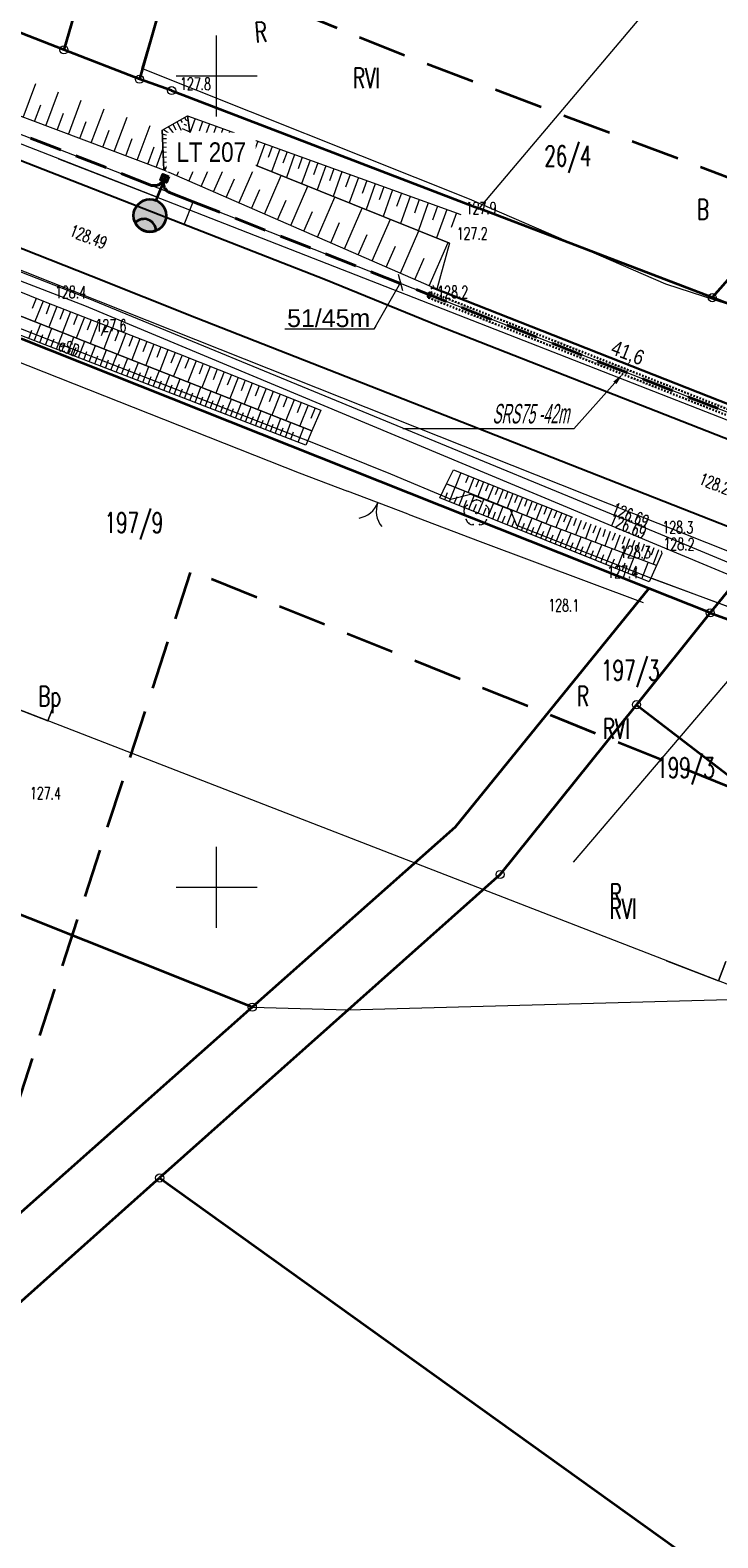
# Model space of a CAD drawing. Header units: metres. Extents: x 6496648 to 6497944, y 5962794 to 5963351.
# Tile 21 of 91: x 6496939 to 6496981, y 5963060 to 5963153. Entities that reach past the tile are written whole.
import ezdxf
from ezdxf import colors
from ezdxf.entities.mleader import LeaderData, LeaderLine
from ezdxf.math import Vec2, Vec3

# ---------------------------------------------------------------- set-up
doc = ezdxf.new("R2010")
doc.units = ezdxf.units.M
doc.header["$MEASUREMENT"] = 0
for name, pattern in [('DASHED', [19.05, 12.7, -6.35]), ('HIDDEN', [0.375, 0.25, -0.125]), ('L_0_04', [1.5, 1, -0.5])]:
    doc.linetypes.add(name, pattern=pattern)
doc.layers.get('0').update_dxf_attribs({"color": 8, "linetype": 'CONTINUOUS', "lineweight": 13})
doc.layers.get('DEFPOINTS').update_dxf_attribs({"linetype": 'CONTINUOUS', "lineweight": 0})
for name, color, linetype, lineweight in [('000_INNE__NIEZYDENTYFIKOWANE_', 8, 'CONTINUOUS', 13), ('209_OPIS_KONTURU_KLASYFIKACYJNEGO', 8, 'CONTINUOUS', 13), ('210_OZNACZENIE_UzYTKU', 8, 'CONTINUOUS', 13), ('211_NR_DZIAlKI', 7, 'CONTINUOUS', 25), ('217_GRANICA_KONTURU_KLASYFIKCYJNEGO', 8, 'CONTINUOUS', 13), ('218_GRANICA_UzYTKU', 8, 'CONTINUOUS', 13), ('219_LINIA_GRANICY', 3, 'CONTINUOUS', 35), ('BRAMA__LINIA_', 8, 'CONTINUOUS', 13), ('brama__linia____symbol', 8, 'CONTINUOUS', 13), ('drzewo_lisciaste__punkt_', 8, 'CONTINUOUS', 13), ('E_proj_opisy_ośw', 1, 'CONTINUOUS', 13), ('E_proj_opisy_ośw.', 7, 'CONTINUOUS', 13), ('E_proj_osłona r.', 140, 'L_0_04', 30), ('E_proj_osłona r. opis_obw. 200', 166, 'CONTINUOUS', 9), ('E_proj_ośw_latarnia', 1, 'CONTINUOUS', 35), ('E_proj_ośw_linia_obw. 200', 1, 'L_0_04', 40), ('JEZDNIA__POWIERZCHNIA_', 8, 'CONTINUOUS', 25), ('OGRODZENIE_TRWAlE__LINIA_', 8, 'CONTINUOUS', 13), ('PRZEWoD_ELEKTROENERGETYCZNY__LINIA_', 1, 'CONTINUOUS', 13), ('PRZEWoD_ELEKTROENERGETYCZNY__LINIA__ATR1', 1, 'CONTINUOUS', 13), ('PRZEWoD_KANALIZACYJNY__LINIA_', 36, 'CONTINUOUS', 13), ('PRZEWoD_TELEKOMUNIKACYJNY__LINIA_', 30, 'CONTINUOUS', 13), ('PRZEWoD_WODOCIaGOWY__LINIA_', 5, 'CONTINUOUS', 13), ('PUNKT_O_OKREsLONEJ_WYSOKOsCI__SIEc_KANALIZACYJNA__ATR2', 36, 'CONTINUOUS', 13), ('PUNKT_O_OKREsLONEJ_WYSOKOsCI__SIEc_WODOCIaGOWA__ATR2', 5, 'CONTINUOUS', 13), ('PUNKT_WYSOKOsCIOWY_NATURALNY_ATR2', 8, 'CONTINUOUS', 13), ('PUNKT_WYSOKOsCIOWY_SZTUCZNY_ATR2', 8, 'CONTINUOUS', 13), ('RURA_OCHRONNA___PRZEWoD_ELEKTROENERGETYCZNY__LINIA_', 1, 'CONTINUOUS', 13), ('siatka', 8, 'CONTINUOUS', 13), ('SKARPA_NIEUMOCNIONA__POWIERZCHNIA_', 8, 'CONTINUOUS', 13), ('ZAKRES', 190, 'L_0_04', 35)]:
    doc.layers.add(name, color=color, linetype=linetype, lineweight=lineweight)
doc.layers.add('E_pomocnicza', color=3, linetype='CONTINUOUS', lineweight=13, plot=False)
doc.styles.add('Andy', font='arial.ttf', dxfattribs={"height": 2})
doc.styles.add('Annotative', font='simplex.shx')
doc.styles.add('Narrow', font='ARIALN.TTF', dxfattribs={"height": 2})
doc.styles.get("Standard").update_dxf_attribs({"font": 'simplex.shx'})
doc.dimstyles.new('wymiary', dxfattribs={"dimtxt": 0.65, "dimasz": 0.25, "dimexe": 0.25, "dimexo": 1, "dimgap": 0.1, "dimtad": 1, "dimzin": 1, "dimtxsty": 'Annotative', "dimblk": 'OBLIQUE', "dimcen": 0.0025, "dimdle": 0.05, "dimadec": 0, "dimazin": 0, "dimtfac": 1, "dimtmove": 0, "dimatfit": 3, "dimldrblk": 'NONE', "dimfxl": 1, "dimarcsym": 0})

# ---------------------------------------------------------------- blocks, each defined once
blk = doc.blocks.new('GRT')
at = {"color": 0, "linetype": 'Continuous', "lineweight": 18}
blk.add_circle((0, 0), 0.5, dxfattribs=at)
blk = doc.blocks.new('GRO')
at = {"color": 0, "linetype": 'Continuous', "lineweight": 13}
blk.add_circle((0, 0), 0.1, dxfattribs=at)
blk = doc.blocks.new('A$C5E955987')
at = {"layer": 'E_proj_ośw_latarnia'}
h = blk.add_hatch(color=7, dxfattribs=at)
h.dxf.hatch_style = 1
h.paths.add_polyline_path([(3.223, 1.824, 1), (3.408, 1.892, 1)], flags=0)
h.paths.add_polyline_path([(3.2, 1.606), (3.567, 1.742), (3.431, 2.111), (3.064, 1.976)])
h.paths.add_polyline_path([(3.223, 1.824, -1), (3.408, 1.892, -1)], flags=16)
h.paths.add_polyline_path([(0.071, 1.38, -0.683546), (0.557, 0.106, 0.679532), (1.952, 1.355, 0.687575)])
h = blk.add_hatch(color=7, dxfattribs=at)
h.dxf.hatch_style = 1
h.paths.add_polyline_path([(3.223, 1.824, 1), (3.408, 1.892, 1)])
blk.add_hatch(color=256, dxfattribs=at).paths.add_polyline_path([(0.071, 1.38, 0.389707), (0.557, 0.106), (0.557, 0.106, 0.683546)])
blk.add_lwpolyline([(3.567, 1.742), (3.2, 1.606), (3.064, 1.976), (3.431, 2.111)], close=True, dxfattribs=at)
blk.add_lwpolyline([(0.071, 1.38, 0.389707), (0.557, 0.106), (0.557, 0.106, 0.683546)], format="xyb", close=True, dxfattribs=at)
at = {"layer": 'E_proj_ośw_latarnia', "flags": 128}
blk.add_lwpolyline([(3.132, 1.791), (1.952, 1.355)], dxfattribs=at)
at = {"layer": 'E_proj_ośw_latarnia'}
for centre, radius in [((1.007, 1.007), 1.007), ((3.315, 1.858), 0.0984)]:
    blk.add_circle(centre, radius, dxfattribs=at)
blk = doc.blocks.new('_Oblique')
at = {"color": 0, "linetype": 'ByBlock', "lineweight": -2}
blk.add_line((-0.5, -0.5), (0.5, 0.5), dxfattribs=at)
blk = doc.blocks.new('*D39')
at = {"layer": 'DEFPOINTS', "color": 0}
for p in [(0, 0), (35.93, -20.92), (36.32, -20.24)]:
    blk.add_point(p, dxfattribs=at)
at = {"layer": 'E_pomocnicza', "color": 0, "lineweight": -2}
for p, q in [((0.35, 0.7), (36.36, -20.27)), ((0.5, 0.86), (0.52, 0.89)), ((36.43, -20.06), (36.45, -20.03))]:
    blk.add_line(p, q, dxfattribs=at)
at = {"layer": 'E_pomocnicza', "color": 0, "lineweight": -2, "xscale": 0.25, "yscale": 0.25, "zscale": 0.25}
for p, rotation in [((0.39, 0.68), 149.787255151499), ((36.32, -20.24), 329.787255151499)]:
    blk.add_blockref('_Oblique', p, dxfattribs=dict(at, rotation=rotation))
at = {"layer": 'E_pomocnicza', "color": 0, "linetype": 'Continuous', "lineweight": 0, "insert": (18.86, -8.92), "char_height": 2, "attachment_point": 5, "rotation": 329.7873, "style": 'Narrow'}
blk.add_mtext('{\\H0.75x;41,6}', dxfattribs=at)
blk = doc.blocks.new('_None')
blk = doc.blocks.new('*U38')
at = {"linetype": 'HIDDEN', "ltscale": 0.2}
for p, q in [((0.15, 0.26), (36.08, -20.66)), ((-0.15, -0.26), (35.78, -21.18))]:
    blk.add_line(p, q, dxfattribs=at)
at = {"linetype": 'DASHED', "ltscale": 0.02}
for centre in [(0, 0), (35.93, -20.92)]:
    blk.add_ellipse(centre, major_axis=(-0.151, -0.259), ratio=0.5, dxfattribs=at)
at = {"layer": 'E_pomocnicza', "color": 4, "lineweight": 0}
dim = blk.add_aligned_dim(p1=(0, 0), p2=(35.93, -20.92), distance=0.78, text='{\\H0.75x;<>}', dimstyle='wymiary', override={"dimtxt": 1.3, "dimtad": 2, "dimdec": 1, "dimlfac": 1, "dimrnd": 0, "dimtxsty": 'Narrow'}, dxfattribs=at)
dim.commit()
dim.dimension.update_dxf_attribs({"geometry": '*D39', "text_midpoint": (18.86, -8.92)})

msp = doc.modelspace()

# ---------------------------------------------------------------- linework, layer by layer
at = {"layer": '000_INNE__NIEZYDENTYFIKOWANE_', "flags": 128}
for points in [[(6496938.08, 5963147.45), (6496938.86, 5963149.53)], [(6496939.47, 5963146.93), (6496940.26, 5963149.02)], [(6496938.77, 5963147.19), (6496939.17, 5963148.23)], [(6496940.87, 5963146.4), (6496941.66, 5963148.5)], [(6496940.17, 5963146.67), (6496940.56, 5963147.71)], [(6496941.57, 5963146.14), (6496941.97, 5963147.19)], [(6496942.27, 5963145.87), (6496943.07, 5963147.98)], [(6496943.69, 5963145.34), (6496944.49, 5963147.46)], [(6496947.54, 5963147.17), (6496947.82, 5963146.66)], [(6496947.78, 5963147.3), (6496947.87, 5963147.14)], [(6496948.03, 5963147.44), (6496948.1, 5963147.3)], [(6496948.1, 5963147.3), (6496948.25, 5963147.23)], [(6496948.68, 5963147.37), (6496948.36, 5963146.48)], [(6496949.14, 5963147.2), (6496948.92, 5963146.59)], [(6496942.98, 5963145.61), (6496943.38, 5963146.67)], [(6496945.1, 5963144.81), (6496945.9, 5963146.95)], [(6496946.66, 5963146.43), (6496947.59, 5963146.14)], [(6496946.72, 5963146.71), (6496947.16, 5963146.42)], [(6496947.02, 5963146.88), (6496947.59, 5963146.14)], [(6496947.3, 5963147.03), (6496947.49, 5963146.69)], [(6496947.64, 5963146.24), (6496948.28, 5963145.95)], [(6496947.75, 5963146.5), (6496948.07, 5963146.36)], [(6496947.87, 5963146.77), (6496948.35, 5963146.56)], [(6496947.99, 5963147.03), (6496948.14, 5963146.96)], [(6496949.56, 5963147.05), (6496949.11, 5963145.82)], [(6496949.97, 5963146.9), (6496949.75, 5963146.28)], [(6496950.39, 5963146.75), (6496949.93, 5963145.49)], [(6496950.81, 5963146.6), (6496950.58, 5963145.96)], [(6496951.23, 5963146.45), (6496950.77, 5963145.15)], [(6496951.66, 5963146.29), (6496951.43, 5963145.64)], [(6496944.4, 5963145.07), (6496944.8, 5963146.14)], [(6496945.76, 5963144.56), (6496946.16, 5963145.63)], [(6496946.27, 5963144.37), (6496946.69, 5963145.48)], [(6496946.67, 5963146.14), (6496947.13, 5963146.14)], [(6496946.68, 5963145.87), (6496947.49, 5963145.9)], [(6496946.69, 5963145.62), (6496947.03, 5963145.63)], [(6496946.7, 5963145.31), (6496947.24, 5963145.33)], [(6496947.29, 5963145.44), (6496947.49, 5963145.36)], [(6496947.41, 5963145.71), (6496947.88, 5963145.5)], [(6496947.52, 5963145.97), (6496947.8, 5963145.85)], [(6496948.3, 5963143.51), (6496949.28, 5963145.75)], [(6496952.1, 5963146.14), (6496951.62, 5963144.81)], [(6496952.54, 5963145.98), (6496952.29, 5963145.31)], [(6496952.98, 5963145.82), (6496952.49, 5963144.46)], [(6496953.43, 5963145.65), (6496953.18, 5963144.97)], [(6496953.89, 5963145.49), (6496953.39, 5963144.1)], [(6496954.35, 5963145.32), (6496954.09, 5963144.62)], [(6496946.71, 5963145), (6496946.91, 5963145.01)], [(6496946.72, 5963144.69), (6496946.96, 5963144.7)], [(6496946.81, 5963144.16), (6496946.9, 5963144.38)], [(6496946.94, 5963144.65), (6496947.09, 5963144.58)], [(6496947.06, 5963144.91), (6496947.17, 5963144.86)], [(6496947.17, 5963145.18), (6496947.48, 5963145.04)], [(6496947.55, 5963143.84), (6496948.03, 5963144.95)], [(6496949.82, 5963142.85), (6496950.82, 5963145.13)], [(6496951.37, 5963142.17), (6496952.39, 5963144.5)], [(6496954.81, 5963145.16), (6496954.3, 5963143.74)], [(6496955.28, 5963144.99), (6496955.03, 5963144.27)], [(6496955.76, 5963144.81), (6496955.24, 5963143.36)], [(6496956.24, 5963144.64), (6496955.98, 5963143.9)], [(6496956.73, 5963144.46), (6496956.2, 5963142.98)], [(6496949.06, 5963143.18), (6496949.55, 5963144.31)], [(6496950.59, 5963142.51), (6496951.1, 5963143.67)], [(6496952.95, 5963141.49), (6496953.99, 5963143.86)], [(6496957.23, 5963144.28), (6496956.95, 5963143.53)], [(6496957.73, 5963144.1), (6496957.18, 5963142.58)], [(6496958.23, 5963143.92), (6496957.95, 5963143.15)], [(6496958.74, 5963143.74), (6496958.18, 5963142.18)], [(6496959.26, 5963143.55), (6496958.97, 5963142.76)], [(6496952.16, 5963141.83), (6496952.67, 5963143.01)], [(6496954.57, 5963140.79), (6496955.62, 5963143.21)], [(6496956.21, 5963140.07), (6496957.28, 5963142.54)], [(6496959.78, 5963143.36), (6496959.21, 5963141.77)], [(6496960.31, 5963143.17), (6496960.02, 5963142.36)], [(6496960.85, 5963142.98), (6496960.26, 5963141.35)], [(6496961.39, 5963142.78), (6496961.09, 5963141.96)], [(6496961.94, 5963142.58), (6496961.33, 5963140.91)], [(6496953.76, 5963141.14), (6496954.28, 5963142.34)], [(6496955.38, 5963140.43), (6496955.91, 5963141.65)], [(6496957.88, 5963139.34), (6496958.98, 5963141.86)], [(6496962.49, 5963142.38), (6496962.19, 5963141.54)], [(6496963.05, 5963142.18), (6496962.44, 5963140.47)], [(6496963.62, 5963141.98), (6496963.31, 5963141.11)], [(6496964.19, 5963141.77), (6496963.56, 5963140.02)], [(6496957.04, 5963139.71), (6496957.58, 5963140.96)], [(6496959.59, 5963138.6), (6496960.71, 5963141.17)], [(6496964.78, 5963141.56), (6496964.46, 5963140.67)], [(6496958.73, 5963138.97), (6496959.29, 5963140.24)], [(6496961.33, 5963137.84), (6496962.47, 5963140.46)], [(6496963.11, 5963137.07), (6496964.27, 5963139.74)], [(6496960.46, 5963138.22), (6496961.02, 5963139.52)], [(6496962.22, 5963137.46), (6496962.79, 5963138.78)], [(6496938.89, 5963136.29), (6496938.63, 5963135.66)], [(6496939.31, 5963136.12), (6496938.8, 5963134.86)], [(6496939.73, 5963135.95), (6496939.49, 5963135.32)], [(6496940.15, 5963135.79), (6496939.66, 5963134.52)], [(6496940.58, 5963135.62), (6496940.33, 5963134.99)], [(6496941, 5963135.46), (6496940.51, 5963134.19)], [(6496941.42, 5963135.3), (6496941.18, 5963134.66)], [(6496941.85, 5963135.13), (6496941.35, 5963133.85)], [(6496938.42, 5963133.82), (6496938.62, 5963134.33)], [(6496938.76, 5963133.68), (6496939.16, 5963134.72)], [(6496939.45, 5963133.42), (6496939.84, 5963134.45)], [(6496940.13, 5963133.16), (6496940.52, 5963134.18)], [(6496942.27, 5963134.97), (6496942.03, 5963134.33)], [(6496942.7, 5963134.8), (6496942.2, 5963133.52)], [(6496943.13, 5963134.64), (6496942.88, 5963133.99)], [(6496943.55, 5963134.47), (6496943.06, 5963133.18)], [(6496943.98, 5963134.3), (6496943.73, 5963133.66)], [(6496944.41, 5963134.14), (6496943.91, 5963132.85)], [(6496939.11, 5963133.55), (6496939.3, 5963134.07)], [(6496939.79, 5963133.29), (6496939.99, 5963133.8)], [(6496940.47, 5963133.03), (6496940.67, 5963133.54)], [(6496940.81, 5963132.9), (6496941.2, 5963133.91)], [(6496941.15, 5963132.77), (6496941.34, 5963133.27)], [(6496941.48, 5963132.64), (6496941.87, 5963133.65)], [(6496942.15, 5963132.38), (6496942.54, 5963133.39)], [(6496944.84, 5963133.97), (6496944.59, 5963133.32)], [(6496945.27, 5963133.8), (6496944.77, 5963132.51)], [(6496945.7, 5963133.64), (6496945.45, 5963132.99)], [(6496946.14, 5963133.47), (6496945.63, 5963132.17)], [(6496946.57, 5963133.3), (6496946.32, 5963132.65)], [(6496941.82, 5963132.51), (6496942.01, 5963133.01)], [(6496942.49, 5963132.25), (6496942.68, 5963132.75)], [(6496942.82, 5963132.12), (6496943.21, 5963133.12)], [(6496943.15, 5963132), (6496943.34, 5963132.5)], [(6496943.48, 5963131.87), (6496943.87, 5963132.86)], [(6496944.14, 5963131.62), (6496944.53, 5963132.61)], [(6496944.8, 5963131.36), (6496945.18, 5963132.35)], [(6496947, 5963133.13), (6496946.5, 5963131.83)], [(6496947.44, 5963132.96), (6496947.18, 5963132.31)], [(6496947.87, 5963132.79), (6496947.35, 5963131.49)], [(6496948.31, 5963132.62), (6496948.05, 5963131.97)], [(6496948.74, 5963132.45), (6496948.22, 5963131.15)], [(6496949.17, 5963132.28), (6496948.92, 5963131.63)], [(6496943.82, 5963131.74), (6496944.01, 5963132.24)], [(6496944.47, 5963131.49), (6496944.66, 5963131.98)], [(6496945.13, 5963131.24), (6496945.32, 5963131.73)], [(6496945.45, 5963131.11), (6496945.83, 5963132.09)], [(6496945.78, 5963130.99), (6496945.97, 5963131.47)], [(6496946.1, 5963130.86), (6496946.48, 5963131.84)], [(6496946.75, 5963130.61), (6496947.12, 5963131.58)], [(6496949.61, 5963132.1), (6496949.09, 5963130.81)], [(6496950.04, 5963131.93), (6496949.78, 5963131.28)], [(6496950.47, 5963131.76), (6496949.96, 5963130.46)], [(6496950.91, 5963131.59), (6496950.65, 5963130.94)], [(6496951.34, 5963131.42), (6496950.82, 5963130.12)], [(6496946.43, 5963130.74), (6496946.61, 5963131.22)], [(6496947.07, 5963130.49), (6496947.26, 5963130.97)], [(6496947.39, 5963130.37), (6496947.76, 5963131.33)], [(6496947.71, 5963130.24), (6496947.9, 5963130.72)], [(6496948.03, 5963130.12), (6496948.4, 5963131.08)], [(6496948.35, 5963130), (6496948.53, 5963130.48)], [(6496948.67, 5963129.88), (6496949.03, 5963130.83)], [(6496949.3, 5963129.63), (6496949.66, 5963130.58)], [(6496951.77, 5963131.25), (6496951.51, 5963130.6)], [(6496952.2, 5963131.07), (6496951.69, 5963129.78)], [(6496952.63, 5963130.9), (6496952.38, 5963130.26)], [(6496953.06, 5963130.73), (6496952.55, 5963129.44)], [(6496953.49, 5963130.56), (6496953.24, 5963129.92)], [(6496948.98, 5963129.76), (6496949.16, 5963130.23)], [(6496949.61, 5963129.51), (6496949.79, 5963129.99)], [(6496949.92, 5963129.39), (6496950.29, 5963130.33)], [(6496950.24, 5963129.27), (6496950.42, 5963129.74)], [(6496950.55, 5963129.15), (6496950.91, 5963130.09)], [(6496950.86, 5963129.03), (6496951.04, 5963129.5)], [(6496951.17, 5963128.91), (6496951.53, 5963129.85)], [(6496951.79, 5963128.68), (6496952.14, 5963129.6)], [(6496953.92, 5963130.39), (6496953.41, 5963129.1)], [(6496954.35, 5963130.22), (6496954.1, 5963129.58)], [(6496954.78, 5963130.05), (6496954.27, 5963128.76)], [(6496955.21, 5963129.88), (6496954.96, 5963129.24)], [(6496955.64, 5963129.71), (6496955.13, 5963128.43)], [(6496956.07, 5963129.54), (6496955.81, 5963128.9)], [(6496951.48, 5963128.8), (6496951.66, 5963129.26)], [(6496952.09, 5963128.56), (6496952.27, 5963129.02)], [(6496952.4, 5963128.44), (6496952.75, 5963129.36)], [(6496952.71, 5963128.32), (6496952.88, 5963128.78)], [(6496953.01, 5963128.21), (6496953.36, 5963129.12)], [(6496953.62, 5963127.97), (6496953.97, 5963128.88)], [(6496954.24, 5963127.74), (6496954.58, 5963128.64)], [(6496953.32, 5963128.09), (6496953.49, 5963128.55)], [(6496953.92, 5963127.86), (6496954.1, 5963128.31)], [(6496954.58, 5963127.61), (6496954.75, 5963128.06)], [(6496955.03, 5963127.43), (6496955.38, 5963128.33)], [(6496965.06, 5963125.54), (6496964.71, 5963124.66)], [(6496965.52, 5963125.36), (6496965.34, 5963124.92)], [(6496965.85, 5963125.23), (6496965.5, 5963124.34)], [(6496966.16, 5963125.11), (6496965.98, 5963124.66)], [(6496966.46, 5963124.99), (6496966.11, 5963124.09)], [(6496966.76, 5963124.87), (6496966.58, 5963124.42)], [(6496963.76, 5963124.01), (6496963.82, 5963124.15)], [(6496964.06, 5963123.89), (6496964.24, 5963124.33)], [(6496964.35, 5963123.77), (6496964.71, 5963124.66)], [(6496964.65, 5963123.65), (6496964.83, 5963124.09)], [(6496964.95, 5963123.53), (6496965.3, 5963124.42)], [(6496965.54, 5963123.29), (6496965.9, 5963124.18)], [(6496966.13, 5963123.05), (6496966.49, 5963123.94)], [(6496967.06, 5963124.75), (6496966.7, 5963123.86)], [(6496967.36, 5963124.63), (6496967.18, 5963124.18)], [(6496967.66, 5963124.51), (6496967.3, 5963123.62)], [(6496967.95, 5963124.39), (6496967.78, 5963123.94)], [(6496968.25, 5963124.27), (6496967.9, 5963123.37)], [(6496968.55, 5963124.15), (6496968.37, 5963123.7)], [(6496968.85, 5963124.04), (6496968.49, 5963123.13)], [(6496969.15, 5963123.92), (6496968.97, 5963123.46)], [(6496965.24, 5963123.41), (6496965.42, 5963123.85)], [(6496965.84, 5963123.17), (6496966.01, 5963123.62)], [(6496966.43, 5963122.93), (6496966.61, 5963123.38)], [(6496966.72, 5963122.81), (6496967.08, 5963123.7)], [(6496967.02, 5963122.7), (6496967.2, 5963123.14)], [(6496967.32, 5963122.58), (6496967.67, 5963123.46)], [(6496967.91, 5963122.34), (6496968.26, 5963123.23)], [(6496968.5, 5963122.1), (6496968.86, 5963122.99)], [(6496969.46, 5963123.8), (6496969.1, 5963122.89)], [(6496969.76, 5963123.68), (6496969.58, 5963123.22)], [(6496970.06, 5963123.56), (6496969.7, 5963122.65)], [(6496970.36, 5963123.44), (6496970.18, 5963122.98)], [(6496970.66, 5963123.31), (6496970.3, 5963122.41)], [(6496970.97, 5963123.19), (6496970.78, 5963122.74)], [(6496971.27, 5963123.07), (6496970.91, 5963122.17)], [(6496967.61, 5963122.46), (6496967.79, 5963122.9)], [(6496968.2, 5963122.22), (6496968.38, 5963122.66)], [(6496968.79, 5963121.98), (6496968.97, 5963122.43)], [(6496969.09, 5963121.86), (6496969.45, 5963122.75)], [(6496969.39, 5963121.74), (6496969.56, 5963122.19)], [(6496969.68, 5963121.63), (6496970.04, 5963122.51)], [(6496970.27, 5963121.39), (6496970.63, 5963122.27)], [(6496970.87, 5963121.15), (6496971.23, 5963122.05)], [(6496971.57, 5963122.95), (6496971.39, 5963122.5)], [(6496971.87, 5963122.83), (6496971.51, 5963121.94)], [(6496972.17, 5963122.72), (6496972, 5963122.27)], [(6496972.47, 5963122.61), (6496972.13, 5963121.71)], [(6496972.77, 5963122.49), (6496972.6, 5963122.04)], [(6496973.07, 5963122.38), (6496972.73, 5963121.48)], [(6496973.37, 5963122.27), (6496973.2, 5963121.82)], [(6496973.67, 5963122.15), (6496973.33, 5963121.26)], [(6496969.98, 5963121.51), (6496970.16, 5963121.95)], [(6496970.57, 5963121.27), (6496970.75, 5963121.71)], [(6496971.18, 5963121.02), (6496971.36, 5963121.48)], [(6496971.48, 5963120.9), (6496971.85, 5963121.82)], [(6496971.79, 5963120.78), (6496971.97, 5963121.24)], [(6496972.1, 5963120.65), (6496972.47, 5963121.58)], [(6496972.72, 5963120.4), (6496973.1, 5963121.34)], [(6496973.96, 5963122.04), (6496973.8, 5963121.59)], [(6496974.26, 5963121.93), (6496973.93, 5963121.03)], [(6496974.56, 5963121.82), (6496974.39, 5963121.37)], [(6496974.86, 5963121.7), (6496974.52, 5963120.81)], [(6496975.16, 5963121.59), (6496974.99, 5963121.14)], [(6496975.46, 5963121.48), (6496975.12, 5963120.58)], [(6496975.76, 5963121.37), (6496975.59, 5963120.92)], [(6496976.05, 5963121.25), (6496975.72, 5963120.36)], [(6496976.35, 5963121.14), (6496976.18, 5963120.69)], [(6496972.41, 5963120.53), (6496972.6, 5963121)], [(6496973.04, 5963120.28), (6496973.23, 5963120.75)], [(6496973.36, 5963120.15), (6496973.74, 5963121.1)], [(6496973.68, 5963120.02), (6496973.87, 5963120.5)], [(6496974, 5963119.89), (6496974.39, 5963120.86)], [(6496974.33, 5963119.76), (6496974.53, 5963120.24)], [(6496974.66, 5963119.62), (6496975.06, 5963120.61)], [(6496975.34, 5963119.35), (6496975.74, 5963120.35)], [(6496976.65, 5963121.03), (6496976.31, 5963120.13)], [(6496976.95, 5963120.92), (6496976.78, 5963120.47)], [(6496977.24, 5963120.8), (6496976.91, 5963119.91)], [(6496974.99, 5963119.49), (6496975.19, 5963119.99)], [(6496975.71, 5963119.2), (6496975.91, 5963119.71)], [(6496976.2, 5963119.01), (6496976.61, 5963120.02)]]:
    msp.add_lwpolyline(points, dxfattribs=at)
at = {"layer": '217_GRANICA_KONTURU_KLASYFIKCYJNEGO', "flags": 128}
for points in [[(6496952.08, 5963191.05), (6496940.59, 5963151.61)], [(6496845.62, 5963188.72), (6496940.59, 5963151.61)], [(6496950.43, 5963167.95), (6496945.25, 5963149.8)], [(6496966.19, 5963141.84), (6496978.29, 5963156.17)], [(6496940.59, 5963151.61), (6496945.25, 5963149.8)], [(6496945.25, 5963149.8), (6496947.23, 5963149.1)], [(6496947.23, 5963149.1), (6496966.19, 5963141.84)], [(6496976.65, 5963118.41), (6496964.71, 5963103.71)], [(6496980.42, 5963116.91), (6496976.65, 5963118.41)], [(6496975.88, 5963111.25), (6496980.42, 5963116.91)], [(6497041.24, 5963094.69), (6496980.42, 5963116.91)], [(6496967.48, 5963100.79), (6496975.88, 5963111.25)], [(6496994.25, 5963097.15), (6496975.88, 5963111.25)], [(6496964.71, 5963103.71), (6496952.2, 5963092.61)], [(6496958.11, 5963092.44), (6496967.48, 5963100.79)], [(6496958.11, 5963092.44), (6496991.4, 5963093.34)], [(6496952.2, 5963092.61), (6496958.11, 5963092.44)]]:
    msp.add_lwpolyline(points, dxfattribs=at)
at = {"layer": '218_GRANICA_UzYTKU', "flags": 128}
for points in [[(6496952.08, 5963191.05), (6496940.59, 5963151.61)], [(6496940.59, 5963151.61), (6496845.62, 5963188.72)], [(6496950.43, 5963167.95), (6496945.25, 5963149.8)], [(6496980.55, 5963136.34), (6497002.05, 5963160.62)], [(6496966.19, 5963141.84), (6496978.29, 5963156.17)], [(6496940.59, 5963151.61), (6496945.25, 5963149.8)], [(6496945.25, 5963149.8), (6496947.23, 5963149.1)], [(6496947.23, 5963149.1), (6496966.19, 5963141.84)], [(6496966.19, 5963141.84), (6496980.55, 5963136.34)], [(6496980.55, 5963136.34), (6496992.47, 5963131.65)], [(6496976.65, 5963118.41), (6496937.95, 5963133.79)], [(6496992.47, 5963131.65), (6496980.42, 5963116.91)], [(6496964.71, 5963103.71), (6496976.65, 5963118.41)], [(6496980.42, 5963116.91), (6496976.65, 5963118.41)], [(6496975.88, 5963111.25), (6496980.42, 5963116.91)], [(6496980.42, 5963116.91), (6497041.24, 5963094.69)], [(6496967.48, 5963100.79), (6496975.88, 5963111.25)], [(6496994.25, 5963097.15), (6496975.88, 5963111.25)], [(6496952.2, 5963092.61), (6496964.71, 5963103.71)], [(6496958.11, 5963092.44), (6496967.48, 5963100.79)], [(6496952.2, 5963092.61), (6496935.02, 5963099.44)], [(6496958.11, 5963092.44), (6496991.4, 5963093.34)], [(6496922.41, 5963066.18), (6496952.2, 5963092.61)], [(6496952.2, 5963092.61), (6496958.11, 5963092.44)]]:
    msp.add_lwpolyline(points, dxfattribs=at)
at = {"layer": '219_LINIA_GRANICY', "flags": 128}
for points in [[(6496952.08, 5963191.05), (6496940.59, 5963151.61)], [(6496940.59, 5963151.61), (6496845.62, 5963188.72)], [(6496950.43, 5963167.95), (6496945.25, 5963149.8)], [(6497002.05, 5963160.62), (6496980.55, 5963136.34)], [(6496945.25, 5963149.8), (6496940.59, 5963151.61)], [(6496947.23, 5963149.1), (6496945.25, 5963149.8)], [(6496947.23, 5963149.1), (6496966.19, 5963141.84)], [(6496980.55, 5963136.34), (6496966.19, 5963141.84)], [(6496992.47, 5963131.65), (6496980.55, 5963136.34)], [(6496976.65, 5963118.41), (6496937.95, 5963133.79)], [(6496992.47, 5963131.65), (6496980.42, 5963116.91)], [(6496976.65, 5963118.41), (6496964.71, 5963103.71)], [(6496980.42, 5963116.91), (6496976.65, 5963118.41)], [(6496980.42, 5963116.91), (6496975.88, 5963111.25)], [(6496980.42, 5963116.91), (6497041.24, 5963094.69)], [(6496967.48, 5963100.79), (6496975.88, 5963111.25)], [(6496975.88, 5963111.25), (6496994.25, 5963097.15)], [(6496964.71, 5963103.71), (6496952.2, 5963092.61)], [(6496967.48, 5963100.79), (6496946.49, 5963082.08)], [(6496952.2, 5963092.61), (6496935.02, 5963099.44)], [(6496952.2, 5963092.61), (6496922.41, 5963066.18)], [(6496928.37, 5963065.93), (6496946.49, 5963082.08)], [(6496946.49, 5963082.08), (6497001.2, 5963042.85)]]:
    msp.add_lwpolyline(points, dxfattribs=at)
at = {"layer": 'BRAMA__LINIA_', "flags": 128}
msp.add_lwpolyline([(6496961.81, 5963123), (6496958.07, 5963124.41)], dxfattribs=at)
at = {"layer": 'brama__linia____symbol'}
for centre, radius, start, end in [((6496958.545, 5963124.226), 1.488, 279.07719, 339.52393), ((6496961.35, 5963123.178), 1.507, 159.52855, 219.25668)]:
    msp.add_arc(centre, radius, start, end, dxfattribs=at)
at = {"layer": 'DEFPOINTS', "linetype": 'Continuous'}
for points in [[(6497088.043, 5963087.571), (6497060.045, 5963098.826), (6497042.297, 5963105.911), (6497018.375, 5963115.111), (6496987.875, 5963126.752), (6496948.56, 5963142.251), (6496913.72, 5963155.871), (6496877.688, 5963170.071), (6496842.01, 5963184.196), (6496806.205, 5963198.271), (6496777.12, 5963209.766), (6496767.44, 5963213.646), (6496738.46, 5963225.696), (6496718.82, 5963233.986)], [(6497071.639, 5963093.954), (6497024.971, 5963111.9), (6497028.163, 5963110.672), (6497028.625, 5963111.871), (6497028.163, 5963110.672), (6496981.543, 5963128.742), (6496986.835, 5963126.691), (6496987.225, 5963127.696), (6496986.835, 5963126.691), (6496940.267, 5963144.895), (6496946.338, 5963142.526), (6496946.539, 5963143.041), (6496946.338, 5963142.526), (6496899.759, 5963160.703), (6496900.187, 5963161.782), (6496899.765, 5963160.7), (6496853.189, 5963178.884), (6496853.577, 5963180.128), (6496853.189, 5963178.884), (6496806.7, 5963197.289), (6496807.198, 5963198.562), (6496806.7, 5963197.289), (6496760.21, 5963215.694)], [(6496948.01, 5963140.855), (6496948.56, 5963142.251)]]:
    msp.add_lwpolyline(points, dxfattribs=at)
at = {"layer": 'drzewo_lisciaste__punkt_'}
msp.add_circle((6496966.02, 5963123.07), 0.05, dxfattribs=at)
for centre, radius, start, end in [((6496965.672, 5963123.181), 0.434, 123.27243, 198.50341), ((6496966.031, 5963123.512), 0.358, 45.26844, 135.31879), ((6496966.404, 5963123.185), 0.399, 337.53997, 59.01454), ((6496965.819, 5963122.792), 0.458, 197.17436, 269.1281), ((6496966.242, 5963122.738), 0.402, 266.09361, 347.43496)]:
    msp.add_arc(centre, radius, start, end, dxfattribs=at)
for p in [(6496965.26, 5963123.32), (6496965.27, 5963123.05), (6496965.44, 5963123.54), (6496965.77, 5963123.78), (6496966.03, 5963123.87), (6496966.29, 5963123.77), (6496966.61, 5963123.53), (6496966.77, 5963123.03), (6496966.78, 5963123.31), (6496965.39, 5963122.66), (6496965.54, 5963122.43), (6496965.81, 5963122.35), (6496966.21, 5963122.35), (6496966.48, 5963122.42), (6496966.64, 5963122.65)]:
    msp.add_point(p, dxfattribs=at)
at = {"layer": 'E_proj_ośw_linia_obw. 200', "ltscale": 2}
msp.add_lwpolyline([(6497071.239, 5963094.326), (6497060.045, 5963098.826), (6497042.297, 5963105.911), (6497028.884, 5963111.069, -0.436423), (6497028.644, 5963111.906, -0.355927), (6497027.873, 5963111.458), (6497018.375, 5963115.111), (6496987.875, 5963126.752), (6496987.394, 5963126.942, -0.383314), (6496987.246, 5963127.748, -0.370216), (6496986.491, 5963127.298), (6496948.56, 5963142.251), (6496947.093, 5963142.824, -0.414508), (6496946.793, 5963143.688, -0.376233), (6496945.981, 5963143.259), (6496913.72, 5963155.871)], format="xyb", dxfattribs=at)
at = {"layer": 'JEZDNIA__POWIERZCHNIA_', "flags": 128}
for points in [[(6496776.57, 5963208.37), (6496797.13, 5963200.25), (6496814.18, 5963193.5), (6496831.73, 5963186.64), (6496851.19, 5963178.96), (6496866.74, 5963172.85), (6496887.54, 5963164.51), (6496902.22, 5963158.75), (6496924.12, 5963150.2), (6496939.31, 5963144.25), (6496956.71, 5963137.46), (6496963.66, 5963134.63), (6496985.92, 5963125.89), (6497006.61, 5963118.04), (6497029.04, 5963109.39), (6497048.07, 5963102.09), (6497070.92, 5963092.77)], [(6497075.74, 5963084.32), (6497062.13, 5963090.14), (6497047.96, 5963096.06), (6497035.7, 5963100.87), (6497020.46, 5963106.95), (6497003.68, 5963113.39), (6496985.62, 5963120.62), (6496966.64, 5963128.06), (6496948.76, 5963135.08), (6496942.28, 5963137.67), (6496921.39, 5963145.9), (6496908.94, 5963150.72), (6496894.1, 5963156.52), (6496884.28, 5963160.3), (6496877.57, 5963162.92), (6496867.92, 5963166.7), (6496856.35, 5963171.3), (6496837.67, 5963178.7), (6496823.99, 5963184.14), (6496806.35, 5963190.97), (6496790.77, 5963197.18), (6496774.9, 5963203.5)]]:
    msp.add_lwpolyline(points, dxfattribs=at)
at = {"layer": 'OGRODZENIE_TRWAlE__LINIA_', "flags": 128}
for points in [[(6496965.59, 5963142.41), (6496945.4, 5963150.46), (6496957.19, 5963190.36)], [(6496977.68, 5963137.17), (6496965.59, 5963142.41)], [(6496923.94, 5963137.92), (6496928.28, 5963136.2), (6496937.49, 5963132.5), (6496955.08, 5963125.54), (6496958.07, 5963124.41)], [(6496993.03, 5963131.49), (6496982.32, 5963135.67), (6496977.68, 5963137.17)], [(6496961.81, 5963123), (6496966.24, 5963121.3), (6496976.3, 5963117.54)], [(6496971.99, 5963101.55), (6496983.53, 5963115.06), (6496984.17, 5963115.85)]]:
    msp.add_lwpolyline(points, dxfattribs=at)
at = {"layer": 'PRZEWoD_ELEKTROENERGETYCZNY__LINIA_', "flags": 128}
msp.add_lwpolyline([(6496929.27, 5963137.85), (6496932.38, 5963136.6), (6496940.02, 5963133.62), (6496948.77, 5963130.21), (6496956.17, 5963127.31), (6496960.72, 5963125.47), (6496964.44, 5963123.92), (6496965.65, 5963124.22), (6496968.09, 5963123.29), (6496968.48, 5963122.32), (6496976.84, 5963119.03), (6496983.09, 5963116.72), (6496987.43, 5963115.09), (6496993.42, 5963112.8), (6497002.87, 5963109.24), (6497010.66, 5963106.33), (6497023.83, 5963101.48), (6497035.2, 5963097.32), (6497048.25, 5963092.11), (6497058.85, 5963087.86), (6497065.91, 5963085.27)], dxfattribs=at)
at = {"layer": 'PRZEWoD_KANALIZACYJNY__LINIA_', "flags": 128}
msp.add_lwpolyline([(6497082.81, 5963079.21), (6497039.28, 5963096.48), (6496994.97, 5963113.67), (6496977.13, 5963121.11), (6496941.88, 5963135.84), (6496903.45, 5963150.65), (6496898.02, 5963153.17), (6496880.14, 5963159.59), (6496870.79, 5963163.35), (6496832.92, 5963177.48), (6496794.6, 5963192.75), (6496784.72, 5963198.85), (6496774.9, 5963202.73)], dxfattribs=at)
at = {"layer": 'PRZEWoD_TELEKOMUNIKACYJNY__LINIA_', "flags": 128}
msp.add_lwpolyline([(6496774.9, 5963201.17), (6496800.16, 5963191.52), (6496821.21, 5963183.45), (6496844.18, 5963174.49), (6496883.32, 5963159.12), (6496886.75, 5963159.1), (6496905.28, 5963150.99), (6497034.08, 5963099.85), (6497081.01, 5963081.42), (6497114.42, 5963068.68), (6497140.82, 5963058.78), (6497145.99, 5963055.02), (6497153.66, 5963050.85), (6497172.46, 5963043.32), (6497202.19, 5963037.61), (6497238.33, 5963036.41), (6497238.76, 5963032.02), (6497245.27, 5963032.35), (6497261.71, 5963034.62), (6497300.12, 5963040.13)], dxfattribs=at)
at = {"layer": 'PRZEWoD_WODOCIaGOWY__LINIA_', "flags": 128}
msp.add_lwpolyline([(6496774.9, 5963203.29), (6496784.92, 5963199.33), (6496794.73, 5963193.32), (6496832.97, 5963178.03), (6496870.84, 5963163.85), (6496879.98, 5963160.32), (6496898.15, 5963153.69), (6496903.95, 5963151.25), (6496942.07, 5963136.31), (6496977.37, 5963121.77), (6496995.11, 5963114.36), (6497030.39, 5963101.05), (6497083.14, 5963080.09)], dxfattribs=at)
at = {"layer": 'RURA_OCHRONNA___PRZEWoD_ELEKTROENERGETYCZNY__LINIA_', "flags": 128}
msp.add_lwpolyline([(6496987.43, 5963115.09), (6496976.84, 5963119.03)], dxfattribs=at)
at = {"layer": 'siatka', "flags": 128}
for points in [[(6496950, 5963147.5), (6496950, 5963152.5)], [(6496947.5, 5963150), (6496952.5, 5963150)], [(6496950, 5963097.5), (6496950, 5963102.5)], [(6496947.5, 5963100), (6496952.5, 5963100)]]:
    msp.add_lwpolyline(points, dxfattribs=at)
at = {"layer": 'SKARPA_NIEUMOCNIONA__POWIERZCHNIA_', "flags": 128}
for points in [[(6496883.11, 5963157.99), (6496901.81, 5963150.62), (6496920, 5963143.61), (6496935.25, 5963137.76), (6496939.53, 5963136.03), (6496947.68, 5963132.87), (6496956.42, 5963129.4), (6496955.88, 5963128.13), (6496944.97, 5963132.43), (6496931.1, 5963137.89), (6496914.73, 5963144.06), (6496898.38, 5963150.66), (6496882.67, 5963156.94)], [(6496946.65, 5963146.67), (6496946.74, 5963144.19), (6496933.58, 5963149.15), (6496920.31, 5963154.14), (6496913.29, 5963157.36), (6496920.95, 5963156.02), (6496934.06, 5963151.29)], [(6496882.67, 5963156.94), (6496898.38, 5963150.66), (6496914.73, 5963144.06), (6496931.1, 5963137.89), (6496944.97, 5963132.43), (6496955.88, 5963128.13), (6496955.5, 5963127.25), (6496936.64, 5963134.5), (6496927.78, 5963137.87), (6496919.93, 5963140.8), (6496909.14, 5963145.23), (6496882.23, 5963155.92)], [(6496946.74, 5963144.19), (6496946.65, 5963146.67), (6496948.21, 5963147.54)], [(6496948.21, 5963147.54), (6496948.41, 5963146.1), (6496946.74, 5963144.19)], [(6496964.36, 5963139.7), (6496948.41, 5963146.1), (6496948.21, 5963147.54), (6496965.05, 5963141.46)], [(6496946.74, 5963144.19), (6496948.41, 5963146.1)], [(6496948.41, 5963146.1), (6496964.36, 5963139.7)], [(6496963.57, 5963136.87), (6496946.74, 5963144.19)], [(6496964.36, 5963139.7), (6496963.57, 5963136.87)], [(6496977.12, 5963119.83), (6496976.66, 5963118.82), (6496963.75, 5963124.01), (6496964.18, 5963124.87), (6496970.64, 5963122.27)], [(6496977.41, 5963120.74), (6496977.45, 5963120.57), (6496977.12, 5963119.83), (6496970.64, 5963122.27), (6496964.18, 5963124.87), (6496964.6, 5963125.73), (6496971.93, 5963122.81)]]:
    msp.add_lwpolyline(points, dxfattribs=at)
at = {"layer": 'ZAKRES', "ltscale": 3, "flags": 128}
msp.add_lwpolyline([(6497692.5, 5963219.5), (6497716, 5963186.5), (6497672.2, 5963172.1), (6497502, 5963111.8), (6497349, 5963052), (6497312.6, 5963038.4), (6497228.6, 5963030.4), (6497133.5, 5963045.2), (6496948.4, 5963119.5), (6496936.6, 5963083.2), (6496927.9, 5963075.7), (6496873, 5963095.9), (6496849.7, 5963104.2), (6496824.8, 5963105.1), (6496784.8, 5963107.4), (6496786.6, 5963174.3), (6496788.5, 5963184), (6496695.2, 5963217.9), (6496711.8, 5963253.1), (6496961, 5963151.5), (6497143.1, 5963082.8), (6497228.1, 5963066.8), (6497302.3, 5963072), (6497492.1, 5963142.6)], close=True, dxfattribs=at)

# ---------------------------------------------------------------- block references
at = {"xscale": 0.5, "yscale": 0.5, "zscale": 0.5}
for name, p in [('GRT', (6496940.59, 5963151.61)), ('GRT', (6496945.25, 5963149.8)), ('GRT', (6496947.23, 5963149.1)), ('GRO', (6496966.19, 5963141.84)), ('GRT', (6496980.55, 5963136.34)), ('GRO', (6496976.65, 5963118.41)), ('GRT', (6496980.42, 5963116.91)), ('GRT', (6496975.88, 5963111.25)), ('GRO', (6496964.71, 5963103.71)), ('GRT', (6496967.48, 5963100.79)), ('GRT', (6496952.2, 5963092.61)), ('GRT', (6496946.49, 5963082.08))]:
    msp.add_blockref(name, p, dxfattribs=at)
at = {"layer": 'E_proj_osłona r.', "xscale": 0.6096, "yscale": 0.6096, "zscale": 0.6096, "rotation": 8.698023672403}
msp.add_blockref('*U38', (6496963.132, 5963136.506), dxfattribs=at)
at = {"layer": 'E_proj_ośw_latarnia', "rotation": 48.263257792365}
msp.add_blockref('A$C5E955987', (6496945.973, 5963139.976), dxfattribs=at)

# ---------------------------------------------------------------- texts
at = {"layer": '209_OPIS_KONTURU_KLASYFIKACYJNEGO', "width": 0.66}
for p in [(6496958.4, 5963149.25), (6496973.8, 5963109.15), (6496974.22, 5963098.06)]:
    msp.add_text('RVI', height=1.25, dxfattribs=at).set_placement(p)
at = {"layer": '210_OZNACZENIE_UzYTKU', "width": 0.66}
msp.add_text('R', height=1.25, rotation=5.1, dxfattribs=at).set_placement((6496952.41, 5963152.05))
for s, p in [('B', (6496979.6, 5963141.15)), ('Bp', (6496939, 5963111.15)), ('R', (6496972.2, 5963111.15)), ('R', (6496974.22, 5963098.96))]:
    msp.add_text(s, height=1.25, dxfattribs=at).set_placement(p)
at = {"layer": '211_NR_DZIAlKI', "width": 0.66}
for s, p in [('26/4', (6496970.2, 5963144.45)), ('197/9', (6496943.1, 5963121.85)), ('197/3', (6496973.7, 5963112.75)), ('199/3', (6496977.1, 5963106.75))]:
    msp.add_text(s, height=1.25, dxfattribs=at).set_placement(p)
at = {"layer": 'PRZEWoD_ELEKTROENERGETYCZNY__LINIA__ATR1', "width": 0.66}
msp.add_text('eSD', height=0.75, rotation=338.7, dxfattribs=at).set_placement((6496940.18, 5963133.13))
at = {"layer": 'PUNKT_O_OKREsLONEJ_WYSOKOsCI__SIEc_KANALIZACYJNA__ATR2', "width": 0.66}
msp.add_text('126.69', height=0.75, rotation=337.3, dxfattribs=at).set_placement((6496974.13, 5963122.36))
at = {"layer": 'PUNKT_O_OKREsLONEJ_WYSOKOsCI__SIEc_WODOCIaGOWA__ATR2', "width": 0.66}
msp.add_text('126.69', height=0.75, rotation=337.6, dxfattribs=at).set_placement((6496974.29, 5963123.04))
at = {"layer": 'PUNKT_WYSOKOsCIOWY_NATURALNY_ATR2', "width": 0.66}
for s, rotation, p in [('127.8', 359.2, (6496947.74, 5963149.16)), ('128.4', 359.2, (6496940.04, 5963136.32)), ('127.6', 359.2, (6496942.53, 5963134.26)), ('128.3', 359.3, (6496977.47, 5963121.82)), ('128.2', 359.2, (6496977.54, 5963120.79)), ('128.3', 359.1, (6496974.85, 5963120.3)), ('127.4', 359.2, (6496974.07, 5963119.07)), ('128.1', 359.2, (6496970.44, 5963117.01)), ('127.4', 359.2, (6496938.49, 5963105.43))]:
    msp.add_text(s, height=0.75, rotation=rotation, dxfattribs=at).set_placement(p)
for s, p in [('127.9', (6496965.35, 5963141.48)), ('127.2', (6496964.8, 5963139.92)), ('128.2', (6496963.6, 5963136.31))]:
    msp.add_text(s, height=0.75, dxfattribs=at).set_placement(p)
at = {"layer": 'PUNKT_WYSOKOsCIOWY_SZTUCZNY_ATR2', "width": 0.66}
for s, rotation, p in [('128.49', 338.5, (6496940.88, 5963140.17)), ('128.26', 338.6, (6496979.68, 5963124.87))]:
    msp.add_text(s, height=0.75, rotation=rotation, dxfattribs=at).set_placement(p)

# ---------------------------------------------------------------- next in the draw order: leaders
at = {"layer": 'E_proj_opisy_ośw', "lineweight": 13}
ml = msp.add_multileader_mtext('Standard', dxfattribs=at)
ml.set_content('{\\H1.1x;51/45m} ', color=256, style='Andy')
ml.set_leader_properties(color=256, linetype='CONTINUOUS', lineweight=-1)
ml.set_arrow_properties(name='OBLIQUE')
ml.build(insert=Vec2(0, 0))
ml.multileader.update_dxf_attribs({"has_dogleg": 0, "text_left_attachment_type": 6, "text_right_attachment_type": 6, "dogleg_length": 0.36, "arrow_head_size": 0.75})
ctx = ml.context
ctx.base_point, ctx.char_height, ctx.arrow_head_size, ctx.landing_gap_size, ctx.plane_origin = Vec3(6496954.127, 5963134.406), 1, 0.75, 0.3, Vec3(6496984.557, 5963118.569)
ctx.left_attachment, ctx.right_attachment, ctx.text_align_type = 6, 6, 1
notes = []
notes.append((ctx, [(0, (1, 1, 0), (6496960.049, 5963134.406), (-1, 0), 0.36, [(0, [(6496961.342, 5963137.263)], 0, [])])]))
ctx.mtext.insert, ctx.mtext.alignment, ctx.mtext.line_spacing_factor, ctx.mtext.line_spacing_style = Vec3(6496956.908, 5963135.626), 2, 0.9, 2
ctx.mtext.has_bg_fill, ctx.mtext.bg_color, ctx.mtext.bg_scale_factor, ctx.mtext.bg_transparency, ctx.mtext.use_window_bg_color = 1, -1073741824, 1.2, 0, 1
at = {"layer": 'E_proj_opisy_ośw.', "color": 10}
ml = msp.add_multileader_mtext('Standard', dxfattribs=at)
ml.set_content('\\A1;LT 207', color=10, style='Narrow')
ml.set_leader_properties(color=256)
ml.set_arrow_properties(name='NONE')
ml.build(insert=Vec2(0, 0))
ml.multileader.update_dxf_attribs({"leader_type": 0, "has_dogleg": 0, "has_text_frame": 1, "text_left_attachment_type": 3, "dogleg_length": 0.36, "arrow_head_size": 0, "scale": 0.7})
ctx = ml.context
ctx.base_point, ctx.scale, ctx.char_height, ctx.arrow_head_size, ctx.landing_gap_size, ctx.plane_origin = Vec3(6496947.113, 5963145.294), 0.7, 1.2, 0, 0.42, Vec3(6497797.312, 5963042.064)
ctx.left_attachment = 3
ctx.mtext.insert, ctx.mtext.line_spacing_factor, ctx.mtext.flow_direction = Vec3(6496947.533, 5963145.909), 0.266667, 5
ctx.mtext.has_bg_fill, ctx.mtext.bg_color, ctx.mtext.bg_scale_factor, ctx.mtext.bg_transparency, ctx.mtext.use_window_bg_color = 1, -1073741824, 1.5, 0, 1
at = {"layer": 'E_proj_osłona r. opis_obw. 200', "linetype": 'Continuous', "lineweight": 13}
ml = msp.add_multileader_mtext('Standard', dxfattribs=at)
ml.set_content('{\\fArial Narrow|b0|i0|c238|p34;\\H0.92308x;\\Q12;\\W0.6;SRS75 -42m\\fArial|b0|i0|c238|p34;\\H1.0833x; }', color=256, style='Andy')
ml.set_leader_properties(color=256, linetype='CONTINUOUS', lineweight=-1)
ml.build(insert=Vec2(0, 0))
ml.multileader.update_dxf_attribs({"has_dogleg": 0, "text_left_attachment_type": 6, "text_right_attachment_type": 6, "dogleg_length": 0.36, "arrow_head_size": 0.75})
ctx = ml.context
ctx.base_point, ctx.char_height, ctx.arrow_head_size, ctx.landing_gap_size, ctx.plane_origin = Vec3(6496966.718, 5963128.244), 1.3, 0.75, 0.2, Vec3(6496988.268, 5963117.358)
ctx.left_attachment, ctx.right_attachment, ctx.text_align_type = 6, 6, 1
notes.append((ctx, [(0, (1, 1, 0), (6496972.373, 5963128.244), (-1, 0), 0.36, [(0, [(6496975.048, 5963131.649)], 0, [])])]))
ctx.mtext.insert, ctx.mtext.alignment, ctx.mtext.line_spacing_factor, ctx.mtext.line_spacing_style = Vec3(6496969.366, 5963129.784), 2, 0.9, 2
ctx.mtext.has_bg_fill, ctx.mtext.bg_color, ctx.mtext.bg_scale_factor, ctx.mtext.bg_transparency, ctx.mtext.use_window_bg_color = 1, -1073741824, 1, 0, 1
for ctx, leaders in notes:
    for number, flags, end, landing, length, lines in leaders:
        leader = LeaderData()
        leader.index, (leader.has_last_leader_line, leader.has_dogleg_vector, leader.attachment_direction) = number, flags
        leader.last_leader_point, leader.dogleg_vector, leader.dogleg_length = Vec3(end), Vec3(landing), length
        for number, points, colour, breaks in lines:
            line = LeaderLine()
            line.index, line.vertices, line.color, line.breaks = number, Vec3.list(points), colors.encode_raw_color(colour), breaks
            leader.lines.append(line)
        ctx.leaders.append(leader)

# ---------------------------------------------------------------- next in the draw order: linework, layer by layer
at = {"layer": 'DEFPOINTS', "linetype": 'Continuous'}
msp.add_lwpolyline([(6497070.793, 5963058.866), (6497024.401, 5963077.514), (6497024.662, 5963078.097), (6497024.401, 5963077.514), (6496977.733, 5963095.461), (6496980.926, 5963094.233), (6496981.387, 5963095.432), (6496980.926, 5963094.233), (6496934.305, 5963112.302), (6496939.597, 5963110.251), (6496939.987, 5963111.256), (6496939.597, 5963110.251), (6496893.029, 5963128.456), (6496899.1, 5963126.087), (6496899.301, 5963126.601), (6496899.1, 5963126.087), (6496852.521, 5963144.263), (6496852.95, 5963145.343), (6496852.527, 5963144.261), (6496805.951, 5963162.445), (6496806.339, 5963163.688), (6496805.951, 5963162.445), (6496759.462, 5963180.849)], dxfattribs=at)

doc.saveas('drawing.dxf')
